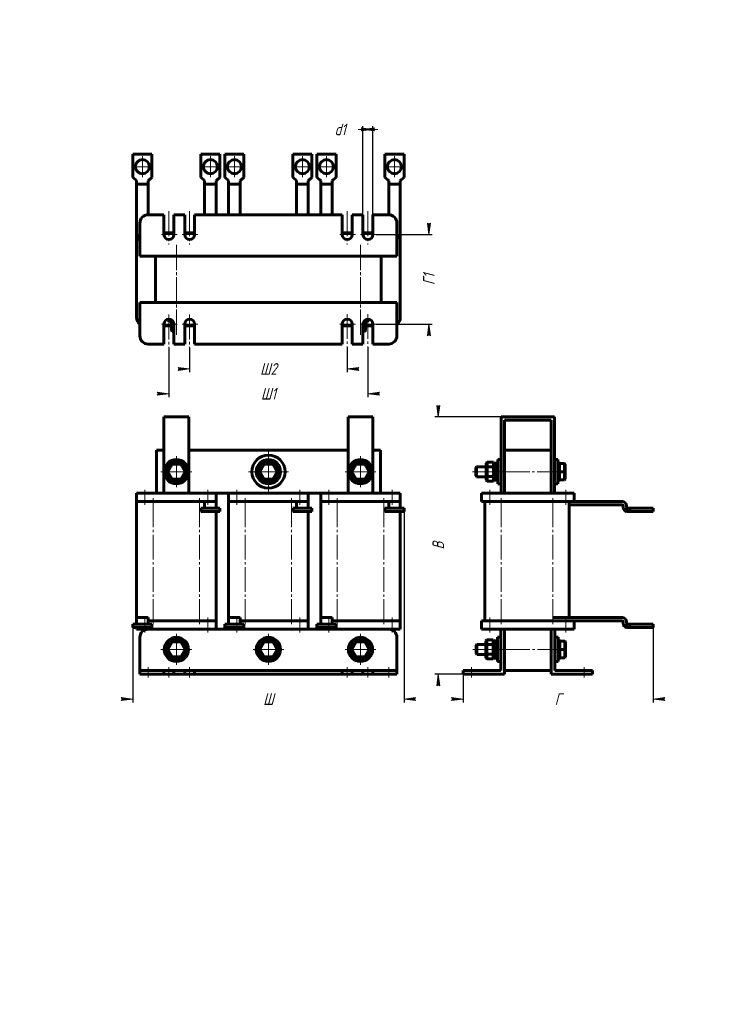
# Model space of a CAD drawing. Header units: millimetres. Extents: x 0 to 420, y 0 to 594.
import ezdxf

# ---------------------------------------------------------------- set-up
doc = ezdxf.new("R2010")
doc.units = ezdxf.units.MM
for name, pattern in [('K5LT_AXLED', [19.5, 15, -1.5, 1.5, -1.5]), ('K5LT_BASIC', [0]), ('K5LT_THIN', [0])]:
    doc.linetypes.add(name, pattern=pattern)
doc.layers.add('Системный слой', color=7, linetype='Continuous')
doc.styles.add('KDIMTEXTSTYLE', font='GOST_AU.SHX', dxfattribs={"width": 0.96, "oblique": 15, "height": 5})
doc.dimstyles.new('KDIMSTYLE (1.00)', dxfattribs={"dimtxt": 5, "dimasz": 1, "dimexe": 2, "dimexo": 0, "dimgap": 1, "dimtad": 1, "dimtxsty": 'KDIMTEXTSTYLE', "dimsah": 1, "dimcen": 0, "dimdle": 1, "dimadec": 0, "dimazin": 0, "dimtfac": 0.667, "dimtmove": 0, "dimatfit": 3, "dimfxl": 1, "dimtvp": 1, "dimtolj": 1, "dimtzin": 0, "dimarcsym": 0})

# ---------------------------------------------------------------- blocks, each defined once
blk = doc.blocks.new('U0')
at = {"layer": 'Системный слой', "color": 150, "linetype": 'K5LT_BASIC', "lineweight": 60, "true_color": 0x0080ff}
for p, q in [((118.47, 226.31), (125.97, 226.31)), ((173.97, 226.31), (181.47, 226.31))]:
    blk.add_line(p, q, dxfattribs=at)
blk = doc.blocks.new('U1')
at = {"layer": 'Системный слой', "color": 150, "linetype": 'K5LT_BASIC', "lineweight": 60, "true_color": 0x0080ff}
for p, q in [((82.47, 334.31), (86.97, 334.31)), ((101.97, 334.31), (197.97, 334.31)), ((212.97, 334.31), (217.47, 334.31))]:
    blk.add_line(p, q, dxfattribs=at)
blk = doc.blocks.new('U2')
at = {"layer": 'Системный слой', "color": 150, "linetype": 'K5LT_BASIC', "lineweight": 60, "true_color": 0x0080ff}
for p, q in [((118.47, 308.31), (125.97, 308.31)), ((173.97, 308.31), (181.47, 308.31))]:
    blk.add_line(p, q, dxfattribs=at)
blk = doc.blocks.new('U3')
at = {"layer": 'Системный слой', "color": 30, "linetype": 'K5LT_AXLED', "lineweight": 18, "true_color": 0xff8000}
for q in [(94.47, 223.41), (85.17, 214.11), (103.77, 214.11), (94.47, 204.81)]:
    blk.add_line((94.47, 214.11), q, dxfattribs=at)
blk = doc.blocks.new('U4')
at = {"layer": 'Системный слой', "color": 30, "linetype": 'K5LT_AXLED', "lineweight": 18, "true_color": 0xff8000}
for q in [(94.47, 330.61), (85.17, 321.31), (103.77, 321.31), (94.47, 312.01)]:
    blk.add_line((94.47, 321.31), q, dxfattribs=at)
blk = doc.blocks.new('U5')
at = {"layer": 'Системный слой', "color": 30, "linetype": 'K5LT_AXLED', "lineweight": 18, "true_color": 0xff8000}
for q in [(149.97, 223.41), (140.67, 214.11), (159.27, 214.11), (149.97, 204.81)]:
    blk.add_line((149.97, 214.11), q, dxfattribs=at)
blk = doc.blocks.new('U6')
at = {"layer": 'Системный слой', "color": 30, "linetype": 'K5LT_AXLED', "lineweight": 18, "true_color": 0xff8000}
for q in [(149.97, 333.31), (137.97, 321.31), (161.97, 321.31), (149.97, 309.31)]:
    blk.add_line((149.97, 321.31), q, dxfattribs=at)
blk = doc.blocks.new('U7')
at = {"layer": 'Системный слой', "color": 30, "linetype": 'K5LT_AXLED', "lineweight": 18, "true_color": 0xff8000}
for q in [(205.47, 223.41), (196.17, 214.11), (214.77, 214.11), (205.47, 204.81)]:
    blk.add_line((205.47, 214.11), q, dxfattribs=at)
blk = doc.blocks.new('U8')
at = {"layer": 'Системный слой', "color": 30, "linetype": 'K5LT_AXLED', "lineweight": 18, "true_color": 0xff8000}
for q in [(205.47, 330.61), (196.17, 321.31), (214.77, 321.31), (205.47, 312.01)]:
    blk.add_line((205.47, 321.31), q, dxfattribs=at)
blk = doc.blocks.new('KDIMARROW_01')
at = {"layer": 'Системный слой'}
blk.add_hatch(color=0, dxfattribs=at).paths.add_polyline_path([(-7, -0.92), (0, 0), (-7, 0.92), (-6.3, 0)])
at = {"layer": 'Системный слой', "color": 0, "linetype": 'K5LT_THIN', "lineweight": 18}
for p, q in [((-6.3, 0), (-7, 0.92)), ((-7, 0.92), (0, 0)), ((0, 0), (-7, -0.92)), ((-7, -0.92), (-6.3, 0)), ((0, 0), (-1, 0))]:
    blk.add_line(p, q, dxfattribs=at)
blk = doc.blocks.new('U9')
at = {"layer": 'Системный слой', "color": 150, "linetype": 'K5LT_BASIC', "lineweight": 60, "true_color": 0x0080ff}
for p, q in [((275.67, 214.11), (275.67, 217.11)), ((275.67, 211.11), (275.67, 214.11))]:
    blk.add_line(p, q, dxfattribs=at)
blk = doc.blocks.new('U10')
at = {"layer": 'Системный слой', "color": 150, "linetype": 'K5LT_BASIC', "lineweight": 60, "true_color": 0x0080ff}
for p, q in [((275.17, 214.11), (275.17, 216.61)), ((275.17, 211.61), (275.17, 214.11))]:
    blk.add_line(p, q, dxfattribs=at)
blk = doc.blocks.new('U11')
at = {"layer": 'Системный слой', "color": 150, "linetype": 'K5LT_BASIC', "lineweight": 60, "true_color": 0x0080ff}
for p, q in [((275.47, 321.31), (275.47, 324.31)), ((275.47, 318.31), (275.47, 321.31))]:
    blk.add_line(p, q, dxfattribs=at)
blk = doc.blocks.new('U12')
at = {"layer": 'Системный слой', "color": 150, "linetype": 'K5LT_BASIC', "lineweight": 60, "true_color": 0x0080ff}
for p, q in [((274.97, 321.31), (274.97, 323.81)), ((274.97, 318.81), (274.97, 321.31))]:
    blk.add_line(p, q, dxfattribs=at)
blk = doc.blocks.new('U13')
at = {"layer": 'Системный слой', "color": 150, "linetype": 'K5LT_BASIC', "lineweight": 60, "true_color": 0x0080ff}
for p, q in [((194.47, 465.33), (200.47, 465.33)), ((206.97, 465.33), (212.97, 465.33))]:
    blk.add_line(p, q, dxfattribs=at)
blk = doc.blocks.new('U14')
at = {"layer": 'Системный слой', "color": 150, "linetype": 'K5LT_BASIC', "lineweight": 60, "true_color": 0x0080ff}
for p, q in [((200.47, 409.33), (194.47, 409.33)), ((212.97, 409.33), (208.47, 409.33))]:
    blk.add_line(p, q, dxfattribs=at)
blk = doc.blocks.new('U15')
at = {"layer": 'Системный слой', "color": 150, "linetype": 'K5LT_BASIC', "lineweight": 60, "true_color": 0x0080ff}
for p, q in [((86.97, 465.33), (92.97, 465.33)), ((99.47, 465.33), (105.47, 465.33))]:
    blk.add_line(p, q, dxfattribs=at)
blk = doc.blocks.new('U16')
at = {"layer": 'Системный слой', "color": 150, "linetype": 'K5LT_BASIC', "lineweight": 60, "true_color": 0x0080ff}
for p, q in [((91.47, 409.33), (86.97, 409.33)), ((105.47, 409.33), (99.47, 409.33))]:
    blk.add_line(p, q, dxfattribs=at)
blk = doc.blocks.new('U17')
at = {"layer": 'Системный слой', "color": 30, "linetype": 'K5LT_AXLED', "lineweight": 18, "true_color": 0xff8000}
for q in [(73.97, 511.58), (67.72, 505.33), (80.22, 505.33), (73.97, 499.08)]:
    blk.add_line((73.97, 505.33), q, dxfattribs=at)
blk = doc.blocks.new('U18')
at = {"layer": 'Системный слой', "color": 30, "linetype": 'K5LT_AXLED', "lineweight": 18, "true_color": 0xff8000}
for q in [(114.97, 511.58), (108.72, 505.33), (121.22, 505.33), (114.97, 499.08)]:
    blk.add_line((114.97, 505.33), q, dxfattribs=at)
blk = doc.blocks.new('U19')
at = {"layer": 'Системный слой', "color": 30, "linetype": 'K5LT_AXLED', "lineweight": 18, "true_color": 0xff8000}
for q in [(129.47, 511.58), (123.22, 505.33), (135.72, 505.33), (129.47, 499.08)]:
    blk.add_line((129.47, 505.33), q, dxfattribs=at)
blk = doc.blocks.new('U20')
at = {"layer": 'Системный слой', "color": 30, "linetype": 'K5LT_AXLED', "lineweight": 18, "true_color": 0xff8000}
for q in [(170.47, 511.58), (164.22, 505.33), (176.72, 505.33), (170.47, 499.08)]:
    blk.add_line((170.47, 505.33), q, dxfattribs=at)
blk = doc.blocks.new('U21')
at = {"layer": 'Системный слой', "color": 30, "linetype": 'K5LT_AXLED', "lineweight": 18, "true_color": 0xff8000}
for q in [(184.97, 511.58), (178.72, 505.33), (191.22, 505.33), (184.97, 499.08)]:
    blk.add_line((184.97, 505.33), q, dxfattribs=at)
blk = doc.blocks.new('U22')
at = {"layer": 'Системный слой', "color": 30, "linetype": 'K5LT_AXLED', "lineweight": 18, "true_color": 0xff8000}
for q in [(225.97, 511.58), (219.72, 505.33), (232.22, 505.33), (225.97, 499.08)]:
    blk.add_line((225.97, 505.33), q, dxfattribs=at)
blk = doc.blocks.new('KDIMARROW_02')
at = {"layer": 'Системный слой'}
blk.add_hatch(color=0, dxfattribs=at).paths.add_polyline_path([(6.3, 0), (7, 0.92), (0, 0), (7, -0.92)])
at = {"layer": 'Системный слой', "color": 0, "linetype": 'K5LT_THIN', "lineweight": 18}
for p, q in [((0, 0), (-1, 0)), ((7, 0.92), (0, 0)), ((0, 0), (7, -0.92)), ((0, 0), (9, 0)), ((6.3, 0), (7, 0.92)), ((7, -0.92), (6.3, 0))]:
    blk.add_line(p, q, dxfattribs=at)

msp = doc.modelspace()

# ---------------------------------------------------------------- linework, layer by layer
at = {"layer": 'Системный слой', "color": 150, "linetype": 'K5LT_BASIC', "lineweight": 60, "true_color": 0x0080ff}
for p, q in [((68.222, 498.878), (68.222, 512.827)), ((68.222, 512.827), (79.722, 512.827)), ((79.722, 498.878), (79.722, 512.827)), ((109.222, 498.878), (109.222, 512.827)), ((109.222, 512.827), (120.722, 512.827)), ((120.722, 498.878), (120.722, 512.827)), ((123.722, 498.878), (123.722, 512.827)), ((123.722, 512.827), (135.222, 512.827)), ((135.222, 498.878), (135.222, 512.827)), ((164.722, 498.878), (164.722, 512.827)), ((164.722, 512.827), (176.222, 512.827)), ((176.222, 498.878), (176.222, 512.827)), ((179.222, 498.878), (179.222, 512.827)), ((179.222, 512.827), (190.722, 512.827)), ((190.722, 498.878), (190.722, 512.827)), ((220.222, 498.878), (220.222, 512.827)), ((220.222, 512.827), (231.722, 512.827)), ((231.722, 498.878), (231.722, 512.827)), ((69.967, 497.327), (68.222, 498.878)), ((70.472, 496.878), (69.967, 497.327)), ((70.472, 494.827), (70.472, 496.878)), ((70.472, 494.327), (70.472, 494.827)), ((70.472, 494.827), (77.472, 494.827)), ((70.472, 460.327), (70.472, 494.327)), ((77.472, 496.878), (77.978, 497.327)), ((77.472, 494.827), (77.472, 496.878)), ((77.472, 494.827), (77.472, 494.327)), ((77.472, 476.327), (77.472, 494.327)), ((79.722, 498.878), (77.978, 497.327)), ((110.967, 497.327), (109.222, 498.878)), ((111.472, 496.878), (110.967, 497.327)), ((111.472, 494.827), (111.472, 496.878)), ((111.472, 494.327), (111.472, 494.827)), ((111.472, 494.827), (118.472, 494.827)), ((111.472, 476.327), (111.472, 494.327)), ((118.472, 496.878), (118.978, 497.327)), ((118.472, 494.827), (118.472, 496.878)), ((118.472, 494.827), (118.472, 494.327)), ((118.472, 476.327), (118.472, 494.327)), ((120.722, 498.878), (118.978, 497.327)), ((125.467, 497.327), (123.722, 498.878)), ((125.972, 496.878), (125.467, 497.327)), ((125.972, 494.827), (125.972, 496.878)), ((125.972, 494.327), (125.972, 494.827)), ((125.972, 494.827), (132.972, 494.827)), ((125.972, 476.327), (125.972, 494.327)), ((132.972, 496.878), (133.478, 497.327)), ((132.972, 494.827), (132.972, 496.878)), ((132.972, 494.827), (132.972, 494.327)), ((132.972, 476.327), (132.972, 494.327)), ((135.222, 498.878), (133.478, 497.327)), ((166.467, 497.327), (164.722, 498.878)), ((166.972, 496.878), (166.467, 497.327)), ((166.972, 494.827), (166.972, 496.878)), ((166.972, 494.327), (166.972, 494.827)), ((166.972, 494.827), (173.972, 494.827)), ((166.972, 476.327), (166.972, 494.327)), ((173.972, 496.878), (174.478, 497.327)), ((173.972, 494.827), (173.972, 496.878)), ((173.972, 494.827), (173.972, 494.327)), ((173.972, 476.327), (173.972, 494.327)), ((176.222, 498.878), (174.478, 497.327)), ((180.967, 497.327), (179.222, 498.878)), ((181.472, 496.878), (180.967, 497.327)), ((181.472, 494.827), (181.472, 496.878)), ((181.472, 494.327), (181.472, 494.827)), ((181.472, 494.827), (188.472, 494.827)), ((181.472, 476.327), (181.472, 494.327)), ((188.472, 496.878), (188.978, 497.327)), ((188.472, 494.827), (188.472, 496.878)), ((188.472, 494.827), (188.472, 494.327)), ((188.472, 476.327), (188.472, 494.327)), ((190.722, 498.878), (188.978, 497.327)), ((221.967, 497.327), (220.222, 498.878)), ((222.472, 496.878), (221.967, 497.327)), ((222.472, 494.827), (222.472, 496.878)), ((222.472, 494.327), (222.472, 494.827)), ((222.472, 494.827), (229.472, 494.827)), ((222.472, 476.327), (222.472, 494.327)), ((229.472, 496.878), (229.978, 497.327)), ((229.472, 494.827), (229.472, 496.878)), ((229.472, 494.827), (229.472, 494.327)), ((229.472, 460.327), (229.472, 494.327)), ((231.722, 498.878), (229.978, 497.327)), ((77.472, 476.327), (86.972, 476.327)), ((86.972, 476.327), (86.972, 464.327)), ((92.972, 464.327), (92.972, 476.327)), ((92.972, 476.327), (99.472, 476.327)), ((99.472, 476.327), (99.472, 464.327)), ((105.472, 476.327), (194.472, 476.327)), ((105.472, 464.327), (105.472, 476.327)), ((194.472, 476.327), (194.472, 464.327)), ((200.472, 476.327), (206.972, 476.327)), ((200.472, 464.327), (200.472, 476.327)), ((206.972, 476.327), (206.972, 464.327)), ((212.972, 464.327), (212.972, 476.327)), ((212.972, 476.327), (222.472, 476.327)), ((72.472, 451.327), (72.472, 471.327)), ((227.472, 471.327), (227.472, 451.327)), ((70.472, 414.327), (70.472, 460.327)), ((229.472, 460.327), (229.472, 414.327)), ((227.472, 451.327), (72.472, 451.327)), ((81.972, 423.327), (81.972, 451.327)), ((217.972, 451.327), (217.972, 423.327)), ((72.472, 423.327), (227.472, 423.327)), ((72.472, 403.327), (72.472, 423.327)), ((227.472, 423.327), (227.472, 403.327)), ((86.972, 410.327), (86.972, 398.327)), ((89.472, 412.527), (89.472, 413.285)), ((89.472, 412.527), (92.012, 412.527)), ((89.472, 412.527), (89.972, 412.027)), ((89.972, 412.027), (92.444, 412.027)), ((91.472, 412.027), (91.472, 406.627)), ((92.972, 398.327), (92.972, 410.327)), ((99.472, 410.327), (99.472, 398.327)), ((105.472, 398.327), (105.472, 410.327)), ((194.472, 410.327), (194.472, 398.327)), ((200.472, 398.327), (200.472, 410.327)), ((206.972, 410.327), (206.972, 398.327)), ((207.501, 412.027), (209.972, 412.027)), ((207.933, 412.527), (210.472, 412.527)), ((208.472, 412.027), (208.472, 406.627)), ((210.472, 412.527), (209.972, 412.027)), ((210.472, 412.527), (210.472, 413.285)), ((212.972, 398.327), (212.972, 410.327)), ((92.972, 406.627), (91.472, 406.627)), ((91.472, 406.627), (91.972, 406.127)), ((91.472, 406.627), (91.472, 406.427)), ((91.672, 406.427), (91.472, 406.427)), ((91.472, 406.427), (91.972, 405.927)), ((92.972, 406.127), (91.972, 406.127)), ((92.972, 405.927), (91.972, 405.927)), ((208.472, 406.627), (206.972, 406.627)), ((207.972, 406.127), (206.972, 406.127)), ((207.972, 405.927), (206.972, 405.927)), ((208.472, 406.627), (207.972, 406.127)), ((208.472, 406.427), (207.972, 405.927)), ((208.472, 406.427), (208.272, 406.427)), ((208.472, 406.627), (208.472, 406.427)), ((86.972, 398.327), (77.472, 398.327)), ((99.472, 398.327), (92.972, 398.327)), ((194.472, 398.327), (105.472, 398.327)), ((206.972, 398.327), (200.472, 398.327)), ((222.472, 398.327), (212.972, 398.327)), ((86.972, 308.314), (86.972, 354.314)), ((101.972, 354.314), (86.972, 354.314)), ((101.972, 308.314), (101.972, 354.314)), ((197.972, 308.314), (197.972, 354.314)), ((212.972, 354.314), (197.972, 354.314)), ((212.972, 308.314), (212.972, 354.314)), ((290.375, 354.314), (290.375, 308.314)), ((322.375, 354.314), (290.375, 354.314)), ((292.375, 352.314), (320.375, 352.314)), ((292.375, 334.314), (292.375, 352.314)), ((320.375, 352.314), (320.375, 334.314)), ((322.375, 308.314), (322.375, 354.314)), ((82.472, 308.314), (82.472, 334.314)), ((217.472, 308.314), (217.472, 334.314)), ((292.375, 308.314), (292.375, 334.314)), ((292.375, 334.314), (320.375, 334.314)), ((320.375, 308.314), (320.375, 334.314)), ((281.775, 327.087), (281.275, 326.51)), ((281.775, 327.087), (285.575, 327.087)), ((281.775, 327.087), (281.775, 324.2)), ((285.575, 327.087), (286.075, 326.51)), ((285.575, 327.087), (285.575, 324.2)), ((287.775, 327.314), (288.375, 327.314)), ((287.775, 327.314), (287.775, 315.314)), ((288.375, 328.614), (288.375, 314.014)), ((288.375, 328.614), (290.375, 328.614)), ((322.375, 328.614), (324.375, 328.614)), ((324.375, 328.614), (324.375, 314.014)), ((324.375, 327.314), (324.975, 327.314)), ((324.975, 327.314), (324.975, 315.314)), ((91.586, 326.314), (88.699, 321.314)), ((88.699, 321.314), (91.586, 316.314)), ((88.699, 321.314), (89.276, 321.314)), ((91.874, 325.814), (89.276, 321.314)), ((89.276, 321.314), (91.874, 316.814)), ((91.586, 326.314), (91.874, 325.814)), ((97.359, 326.314), (91.586, 326.314)), ((97.071, 325.814), (91.874, 325.814)), ((97.359, 326.314), (97.071, 325.814)), ((99.669, 321.314), (97.071, 325.814)), ((97.071, 316.814), (99.669, 321.314)), ((100.246, 321.314), (97.359, 326.314)), ((97.359, 316.314), (100.246, 321.314)), ((100.246, 321.314), (99.669, 321.314)), ((147.086, 326.314), (144.199, 321.314)), ((144.199, 321.314), (147.086, 316.314)), ((144.199, 321.314), (144.776, 321.314)), ((147.374, 325.814), (144.776, 321.314)), ((144.776, 321.314), (147.374, 316.814)), ((147.086, 326.314), (147.374, 325.814)), ((152.859, 326.314), (147.086, 326.314)), ((152.571, 325.814), (147.374, 325.814)), ((152.859, 326.314), (152.571, 325.814)), ((155.169, 321.314), (152.571, 325.814)), ((152.571, 316.814), (155.169, 321.314)), ((155.746, 321.314), (152.859, 326.314)), ((152.859, 316.314), (155.746, 321.314)), ((155.746, 321.314), (155.169, 321.314)), ((202.586, 326.314), (199.699, 321.314)), ((199.699, 321.314), (202.586, 316.314)), ((199.699, 321.314), (200.276, 321.314)), ((202.874, 325.814), (200.276, 321.314)), ((200.276, 321.314), (202.874, 316.814)), ((202.586, 326.314), (202.874, 325.814)), ((208.359, 326.314), (202.586, 326.314)), ((208.071, 325.814), (202.874, 325.814)), ((208.359, 326.314), (208.071, 325.814)), ((210.669, 321.314), (208.071, 325.814)), ((208.071, 316.814), (210.669, 321.314)), ((211.246, 321.314), (208.359, 326.314)), ((208.359, 316.314), (211.246, 321.314)), ((211.246, 321.314), (210.669, 321.314)), ((275.475, 324.314), (274.975, 323.814)), ((281.275, 324.314), (275.475, 324.314)), ((281.275, 326.51), (281.275, 323.912)), ((281.775, 324.2), (281.275, 323.912)), ((281.275, 323.912), (281.275, 318.716)), ((281.775, 324.2), (285.575, 324.2)), ((281.775, 324.2), (281.775, 318.427)), ((285.575, 324.2), (286.075, 323.912)), ((285.575, 324.2), (285.575, 318.427)), ((286.075, 326.51), (286.075, 323.912)), ((286.075, 323.912), (286.075, 318.716)), ((325.475, 326.314), (324.975, 325.814)), ((325.475, 321.314), (324.975, 321.314)), ((325.475, 326.314), (328.475, 326.314)), ((325.475, 326.314), (325.475, 321.314)), ((325.475, 321.314), (328.475, 321.314)), ((325.475, 321.314), (325.475, 316.314)), ((328.475, 326.314), (328.975, 325.814)), ((328.475, 326.314), (328.475, 321.314)), ((328.475, 321.314), (328.475, 316.314)), ((328.475, 321.314), (328.975, 321.314)), ((328.975, 325.814), (328.975, 321.314)), ((328.975, 321.314), (328.975, 316.814)), ((91.586, 316.314), (91.874, 316.814)), ((91.586, 316.314), (97.359, 316.314)), ((91.874, 316.814), (97.071, 316.814)), ((97.359, 316.314), (97.071, 316.814)), ((147.086, 316.314), (147.374, 316.814)), ((147.086, 316.314), (152.859, 316.314)), ((147.374, 316.814), (152.571, 316.814)), ((152.859, 316.314), (152.571, 316.814)), ((202.586, 316.314), (202.874, 316.814)), ((202.586, 316.314), (208.359, 316.314)), ((202.874, 316.814), (208.071, 316.814)), ((208.359, 316.314), (208.071, 316.814)), ((275.475, 318.314), (274.975, 318.814)), ((281.275, 318.314), (275.475, 318.314)), ((281.775, 318.427), (281.275, 318.716)), ((281.275, 318.716), (281.275, 316.118)), ((281.775, 315.54), (281.275, 316.118)), ((281.775, 318.427), (285.575, 318.427)), ((281.775, 318.427), (281.775, 315.54)), ((281.775, 315.54), (285.575, 315.54)), ((285.575, 318.427), (286.075, 318.716)), ((285.575, 318.427), (285.575, 315.54)), ((285.575, 315.54), (286.075, 316.118)), ((286.075, 318.716), (286.075, 316.118)), ((287.775, 315.314), (288.375, 315.314)), ((324.375, 315.314), (324.975, 315.314)), ((325.475, 316.314), (324.975, 316.814)), ((325.475, 316.314), (328.475, 316.314)), ((328.475, 316.314), (328.975, 316.814)), ((288.375, 314.014), (290.375, 314.014)), ((322.375, 314.014), (324.375, 314.014)), ((70.472, 303.314), (70.472, 308.314)), ((70.472, 308.314), (75.472, 308.314)), ((70.472, 233.314), (70.472, 303.314)), ((70.472, 303.314), (75.472, 303.314)), ((75.472, 308.314), (113.472, 308.314)), ((75.472, 303.314), (111.472, 303.314)), ((118.472, 303.314), (111.472, 303.314)), ((111.472, 300.814), (111.472, 303.314)), ((113.472, 308.314), (118.472, 308.314)), ((118.472, 303.314), (118.472, 308.314)), ((118.472, 303.314), (118.472, 300.814)), ((125.972, 303.314), (125.972, 308.314)), ((125.972, 308.314), (130.972, 308.314)), ((125.972, 233.314), (125.972, 303.314)), ((125.972, 303.314), (130.972, 303.314)), ((130.972, 308.314), (168.972, 308.314)), ((130.972, 303.314), (166.972, 303.314)), ((173.972, 303.314), (166.972, 303.314)), ((166.972, 300.814), (166.972, 303.314)), ((168.972, 308.314), (173.972, 308.314)), ((173.972, 303.314), (173.972, 308.314)), ((173.972, 303.314), (173.972, 300.814)), ((181.472, 303.314), (181.472, 308.314)), ((181.472, 308.314), (186.472, 308.314)), ((181.472, 233.314), (181.472, 303.314)), ((181.472, 303.314), (186.472, 303.314)), ((186.472, 308.314), (224.472, 308.314)), ((186.472, 303.314), (222.472, 303.314)), ((229.472, 303.314), (222.472, 303.314)), ((222.472, 300.814), (222.472, 303.314)), ((224.472, 308.314), (229.472, 308.314)), ((229.472, 303.314), (229.472, 308.314)), ((229.472, 303.314), (229.472, 300.814)), ((278.375, 303.314), (278.375, 308.314)), ((278.375, 308.314), (283.375, 308.314)), ((278.375, 303.314), (283.375, 303.314)), ((280.375, 231.314), (280.375, 303.314)), ((283.375, 308.314), (329.375, 308.314)), ((283.375, 303.314), (329.375, 303.314)), ((290.375, 303.314), (321.375, 303.314)), ((329.375, 308.314), (334.375, 308.314)), ((329.375, 303.314), (334.375, 303.314)), ((331.375, 233.314), (331.375, 303.314)), ((334.375, 303.314), (334.375, 308.314)), ((334.375, 303.314), (363.375, 303.314)), ((109.222, 299.314), (109.222, 297.314)), ((120.722, 299.314), (109.222, 299.314)), ((109.222, 297.314), (120.722, 297.314)), ((111.472, 300.814), (111.472, 299.814)), ((111.472, 299.314), (111.472, 299.814)), ((118.472, 299.814), (118.472, 300.814)), ((118.472, 299.814), (118.472, 299.314)), ((118.472, 231.314), (118.472, 297.314)), ((120.722, 297.314), (120.722, 299.314)), ((164.722, 299.314), (164.722, 297.314)), ((176.222, 299.314), (164.722, 299.314)), ((164.722, 297.314), (176.222, 297.314)), ((166.972, 300.814), (166.972, 299.814)), ((166.972, 299.314), (166.972, 299.814)), ((173.972, 299.814), (173.972, 300.814)), ((173.972, 299.814), (173.972, 299.314)), ((173.972, 231.314), (173.972, 297.314)), ((176.222, 297.314), (176.222, 299.314)), ((220.222, 299.314), (220.222, 297.314)), ((231.722, 299.314), (220.222, 299.314)), ((220.222, 297.314), (231.722, 297.314)), ((222.472, 300.814), (222.472, 299.814)), ((222.472, 299.314), (222.472, 299.814)), ((229.472, 299.814), (229.472, 300.814)), ((229.472, 299.814), (229.472, 299.314)), ((229.472, 231.314), (229.472, 297.314)), ((231.722, 297.314), (231.722, 299.314)), ((331.375, 301.314), (363.375, 301.314)), ((363.875, 300.814), (363.875, 299.814)), ((365.875, 300.814), (365.875, 299.814)), ((365.925, 297.354), (365.925, 299.314)), ((367.925, 299.314), (365.925, 299.314)), ((366.375, 297.314), (367.925, 297.314)), ((367.925, 299.314), (381.875, 299.314)), ((367.925, 297.314), (367.925, 299.314)), ((367.925, 297.314), (381.875, 297.314)), ((381.875, 299.314), (381.875, 297.314)), ((77.472, 233.314), (70.472, 233.314)), ((70.472, 230.814), (70.472, 233.314)), ((77.472, 233.314), (77.472, 230.814)), ((132.972, 233.314), (125.972, 233.314)), ((125.972, 230.814), (125.972, 233.314)), ((132.972, 233.314), (132.972, 230.814)), ((188.472, 233.314), (181.472, 233.314)), ((181.472, 230.814), (181.472, 233.314)), ((188.472, 233.314), (188.472, 230.814)), ((321.375, 233.314), (363.375, 233.314)), ((79.722, 229.314), (68.222, 229.314)), ((68.222, 229.314), (68.222, 227.314)), ((68.222, 227.314), (79.722, 227.314)), ((70.472, 230.814), (70.472, 229.814)), ((70.472, 229.314), (70.472, 229.814)), ((70.472, 226.314), (70.472, 227.314)), ((70.472, 226.314), (75.472, 226.314)), ((75.472, 226.314), (113.472, 226.314)), ((77.472, 231.314), (113.472, 231.314)), ((77.472, 229.814), (77.472, 230.814)), ((77.472, 229.814), (77.472, 229.314)), ((79.722, 227.314), (79.722, 229.314)), ((113.472, 231.314), (118.472, 231.314)), ((113.472, 226.314), (118.472, 226.314)), ((118.472, 226.314), (118.472, 231.314)), ((135.222, 229.314), (123.722, 229.314)), ((123.722, 229.314), (123.722, 227.314)), ((123.722, 227.314), (135.222, 227.314)), ((125.972, 230.814), (125.972, 229.814)), ((125.972, 229.314), (125.972, 229.814)), ((125.972, 226.314), (125.972, 227.314)), ((125.972, 226.314), (130.972, 226.314)), ((130.972, 226.314), (168.972, 226.314)), ((132.972, 231.314), (168.972, 231.314)), ((132.972, 229.814), (132.972, 230.814)), ((132.972, 229.814), (132.972, 229.314)), ((135.222, 227.314), (135.222, 229.314)), ((168.972, 231.314), (173.972, 231.314)), ((168.972, 226.314), (173.972, 226.314)), ((173.972, 226.314), (173.972, 231.314)), ((190.722, 229.314), (179.222, 229.314)), ((179.222, 229.314), (179.222, 227.314)), ((179.222, 227.314), (190.722, 227.314)), ((181.472, 230.814), (181.472, 229.814)), ((181.472, 229.314), (181.472, 229.814)), ((181.472, 226.314), (181.472, 227.314)), ((181.472, 226.314), (186.472, 226.314)), ((186.472, 226.314), (224.472, 226.314)), ((188.472, 231.314), (224.472, 231.314)), ((188.472, 229.814), (188.472, 230.814)), ((188.472, 229.814), (188.472, 229.314)), ((190.722, 227.314), (190.722, 229.314)), ((224.472, 231.314), (229.472, 231.314)), ((224.472, 226.314), (229.472, 226.314)), ((229.472, 226.314), (229.472, 231.314)), ((278.375, 226.314), (278.375, 231.314)), ((278.375, 231.314), (283.375, 231.314)), ((278.375, 226.314), (283.375, 226.314)), ((283.375, 231.314), (329.375, 231.314)), ((283.375, 226.314), (329.375, 226.314)), ((290.175, 221.314), (290.175, 226.314)), ((290.375, 231.314), (363.375, 231.314)), ((292.375, 226.314), (292.375, 221.314)), ((320.375, 221.314), (320.375, 226.314)), ((322.575, 226.314), (322.575, 221.314)), ((329.375, 226.314), (334.375, 226.314)), ((334.375, 226.314), (334.375, 231.314)), ((363.875, 230.814), (363.875, 229.814)), ((365.875, 230.814), (365.875, 229.814)), ((367.925, 229.314), (365.925, 229.314)), ((365.925, 227.354), (365.925, 229.314)), ((366.375, 227.314), (367.925, 227.314)), ((367.925, 229.314), (381.875, 229.314)), ((367.925, 227.314), (367.925, 229.314)), ((367.925, 227.314), (381.875, 227.314)), ((381.875, 229.314), (381.875, 227.314)), ((72.472, 201.314), (72.472, 221.314)), ((227.472, 201.314), (227.472, 221.314)), ((281.575, 219.887), (281.075, 219.31)), ((281.575, 219.887), (285.375, 219.887)), ((281.575, 219.887), (281.575, 217)), ((285.375, 219.887), (285.875, 219.31)), ((285.375, 219.887), (285.375, 217)), ((287.575, 220.114), (288.175, 220.114)), ((287.575, 220.114), (287.575, 208.114)), ((288.175, 221.414), (288.175, 206.814)), ((288.175, 221.414), (290.175, 221.414)), ((290.175, 201.314), (290.175, 221.314)), ((292.375, 199.114), (292.375, 221.314)), ((320.375, 199.114), (320.375, 221.314)), ((322.575, 221.414), (324.575, 221.414)), ((322.575, 201.314), (322.575, 221.314)), ((324.575, 221.414), (324.575, 206.814)), ((324.575, 220.114), (325.175, 220.114)), ((325.175, 220.114), (325.175, 208.114)), ((91.586, 219.114), (88.699, 214.114)), ((88.699, 214.114), (91.586, 209.114)), ((88.699, 214.114), (89.276, 214.114)), ((91.874, 218.614), (89.276, 214.114)), ((89.276, 214.114), (91.874, 209.614)), ((91.586, 219.114), (91.874, 218.614)), ((97.359, 219.114), (91.586, 219.114)), ((97.071, 218.614), (91.874, 218.614)), ((97.359, 219.114), (97.071, 218.614)), ((99.669, 214.114), (97.071, 218.614)), ((97.071, 209.614), (99.669, 214.114)), ((100.246, 214.114), (97.359, 219.114)), ((97.359, 209.114), (100.246, 214.114)), ((100.246, 214.114), (99.669, 214.114)), ((147.086, 219.114), (144.199, 214.114)), ((144.199, 214.114), (147.086, 209.114)), ((144.199, 214.114), (144.776, 214.114)), ((147.374, 218.614), (144.776, 214.114)), ((144.776, 214.114), (147.374, 209.614)), ((147.086, 219.114), (147.374, 218.614)), ((152.859, 219.114), (147.086, 219.114)), ((152.571, 218.614), (147.374, 218.614)), ((152.859, 219.114), (152.571, 218.614)), ((155.169, 214.114), (152.571, 218.614)), ((152.571, 209.614), (155.169, 214.114)), ((155.746, 214.114), (152.859, 219.114)), ((152.859, 209.114), (155.746, 214.114)), ((155.746, 214.114), (155.169, 214.114)), ((202.586, 219.114), (199.699, 214.114)), ((199.699, 214.114), (202.586, 209.114)), ((199.699, 214.114), (200.276, 214.114)), ((202.874, 218.614), (200.276, 214.114)), ((200.276, 214.114), (202.874, 209.614)), ((202.586, 219.114), (202.874, 218.614)), ((208.359, 219.114), (202.586, 219.114)), ((208.071, 218.614), (202.874, 218.614)), ((208.359, 219.114), (208.071, 218.614)), ((210.669, 214.114), (208.071, 218.614)), ((208.071, 209.614), (210.669, 214.114)), ((211.246, 214.114), (208.359, 219.114)), ((208.359, 209.114), (211.246, 214.114)), ((211.246, 214.114), (210.669, 214.114)), ((275.675, 217.114), (275.175, 216.614)), ((281.075, 217.114), (275.675, 217.114)), ((281.075, 219.31), (281.075, 216.712)), ((281.575, 217), (281.075, 216.712)), ((281.075, 216.712), (281.075, 211.516)), ((281.575, 217), (285.375, 217)), ((281.575, 217), (281.575, 211.227)), ((285.375, 217), (285.875, 216.712)), ((285.375, 217), (285.375, 211.227)), ((285.875, 219.31), (285.875, 216.712)), ((285.875, 216.712), (285.875, 211.516)), ((325.675, 219.114), (325.175, 218.614)), ((325.675, 214.114), (325.175, 214.114)), ((325.675, 219.114), (328.675, 219.114)), ((325.675, 219.114), (325.675, 214.114)), ((325.675, 214.114), (328.675, 214.114)), ((325.675, 214.114), (325.675, 209.114)), ((328.675, 219.114), (329.175, 218.614)), ((328.675, 219.114), (328.675, 214.114)), ((328.675, 214.114), (328.675, 209.114)), ((328.675, 214.114), (329.175, 214.114)), ((329.175, 218.614), (329.175, 214.114)), ((329.175, 214.114), (329.175, 209.614)), ((91.586, 209.114), (91.874, 209.614)), ((91.586, 209.114), (97.359, 209.114)), ((91.874, 209.614), (97.071, 209.614)), ((97.359, 209.114), (97.071, 209.614)), ((147.086, 209.114), (147.374, 209.614)), ((147.086, 209.114), (152.859, 209.114)), ((147.374, 209.614), (152.571, 209.614)), ((152.859, 209.114), (152.571, 209.614)), ((202.586, 209.114), (202.874, 209.614)), ((202.586, 209.114), (208.359, 209.114)), ((202.874, 209.614), (208.071, 209.614)), ((208.359, 209.114), (208.071, 209.614)), ((275.675, 211.114), (275.175, 211.614)), ((281.075, 211.114), (275.675, 211.114)), ((281.575, 211.227), (281.075, 211.516)), ((281.075, 211.516), (281.075, 208.918)), ((281.575, 208.34), (281.075, 208.918)), ((281.575, 211.227), (285.375, 211.227)), ((281.575, 211.227), (281.575, 208.34)), ((281.575, 208.34), (285.375, 208.34)), ((285.375, 211.227), (285.875, 211.516)), ((285.375, 211.227), (285.375, 208.34)), ((285.375, 208.34), (285.875, 208.918)), ((285.875, 211.516), (285.875, 208.918)), ((287.575, 208.114), (288.175, 208.114)), ((324.575, 208.114), (325.175, 208.114)), ((325.675, 209.114), (325.175, 209.614)), ((325.675, 209.114), (328.675, 209.114)), ((328.675, 209.114), (329.175, 209.614)), ((288.175, 206.814), (290.175, 206.814)), ((322.575, 206.814), (324.575, 206.814)), ((72.472, 201.314), (77.472, 201.314)), ((72.472, 199.114), (72.472, 201.314)), ((72.472, 199.114), (77.472, 199.114)), ((77.472, 201.314), (86.972, 201.314)), ((77.472, 199.114), (86.972, 199.114)), ((86.972, 201.314), (92.972, 201.314)), ((86.972, 199.114), (86.972, 201.314)), ((86.972, 199.114), (92.972, 199.114)), ((92.972, 199.114), (92.972, 201.314)), ((92.972, 201.314), (99.472, 201.314)), ((92.972, 199.114), (99.472, 199.114)), ((99.472, 199.114), (99.472, 201.314)), ((99.472, 201.314), (105.472, 201.314)), ((99.472, 199.114), (105.472, 199.114)), ((105.472, 201.314), (194.472, 201.314)), ((105.472, 199.114), (105.472, 201.314)), ((105.472, 199.114), (194.472, 199.114)), ((194.472, 201.314), (200.472, 201.314)), ((194.472, 199.114), (194.472, 201.314)), ((194.472, 199.114), (200.472, 199.114)), ((200.472, 201.314), (206.972, 201.314)), ((200.472, 199.114), (200.472, 201.314)), ((200.472, 199.114), (206.972, 199.114)), ((206.972, 199.114), (206.972, 201.314)), ((206.972, 201.314), (212.972, 201.314)), ((206.972, 199.114), (212.972, 199.114)), ((212.972, 199.114), (212.972, 201.314)), ((212.972, 201.314), (222.472, 201.314)), ((212.972, 199.114), (222.472, 199.114)), ((222.472, 201.314), (227.472, 201.314)), ((222.472, 199.114), (227.472, 199.114)), ((227.472, 199.114), (227.472, 201.314)), ((267.375, 201.314), (272.375, 201.314)), ((267.375, 199.114), (267.375, 201.314)), ((267.375, 199.114), (272.375, 199.114)), ((272.375, 201.314), (290.175, 201.314)), ((272.375, 199.114), (292.375, 199.114)), ((292.375, 201.314), (320.375, 201.314)), ((320.375, 199.114), (340.375, 199.114)), ((322.575, 201.314), (340.375, 201.314)), ((340.375, 201.314), (345.375, 201.314)), ((340.375, 199.114), (345.375, 199.114)), ((345.375, 199.114), (345.375, 201.314))]:
    msp.add_line(p, q, dxfattribs=at)
at = {"layer": 'Системный слой', "color": 30, "linetype": 'K5LT_AXLED', "lineweight": 18, "true_color": 0xff8000}
for p, q in [((89.972, 478.456), (89.972, 458.456)), ((102.472, 478.456), (102.472, 458.456)), ((197.472, 478.456), (197.472, 458.456)), ((209.972, 478.456), (209.972, 458.456)), ((85.441, 464.327), (94.892, 464.327)), ((97.941, 464.327), (107.392, 464.327)), ((192.941, 464.327), (202.392, 464.327)), ((205.441, 464.327), (214.892, 464.327)), ((94.472, 458.127), (94.472, 404.127)), ((94.472, 457.927), (94.472, 403.927)), ((205.472, 458.127), (205.472, 404.127)), ((205.472, 457.927), (205.472, 403.927)), ((89.972, 416.127), (89.972, 396.127)), ((102.472, 416.127), (102.472, 396.127)), ((197.472, 416.427), (197.472, 396.427)), ((209.972, 416.427), (209.972, 396.427)), ((85.441, 410.327), (94.892, 410.327)), ((97.941, 410.327), (107.392, 410.327)), ((192.941, 410.327), (202.392, 410.327)), ((205.441, 410.327), (214.892, 410.327)), ((326.975, 321.314), (272.975, 321.314)), ((285.775, 321.314), (288.375, 321.314)), ((288.375, 321.314), (292.375, 321.314)), ((320.375, 321.314), (324.375, 321.314)), ((324.375, 321.314), (326.975, 321.314)), ((75.472, 301.314), (75.472, 310.314)), ((113.472, 301.314), (113.472, 310.314)), ((130.972, 301.314), (130.972, 310.314)), ((168.972, 301.314), (168.972, 310.314)), ((186.472, 301.314), (186.472, 310.314)), ((224.472, 301.314), (224.472, 310.314)), ((283.375, 301.314), (283.375, 310.314)), ((329.375, 301.314), (329.375, 310.314)), ((80.472, 229.314), (80.472, 305.314)), ((108.472, 229.314), (108.472, 305.314)), ((135.972, 229.314), (135.972, 305.314)), ((163.972, 229.314), (163.972, 305.314)), ((191.472, 229.314), (191.472, 305.314)), ((219.472, 229.314), (219.472, 305.314)), ((290.375, 229.314), (290.375, 305.314)), ((321.375, 229.314), (321.375, 305.314)), ((75.472, 224.314), (75.472, 233.314)), ((113.472, 224.314), (113.472, 233.314)), ((130.972, 224.314), (130.972, 233.314)), ((168.972, 224.314), (168.972, 233.314)), ((186.472, 224.314), (186.472, 233.314)), ((224.472, 224.314), (224.472, 233.314)), ((283.375, 224.314), (283.375, 233.314)), ((329.375, 224.314), (329.375, 233.314)), ((327.175, 214.114), (273.175, 214.114)), ((285.575, 214.114), (288.175, 214.114)), ((288.175, 214.114), (292.175, 214.114)), ((320.575, 214.114), (324.575, 214.114)), ((324.575, 214.114), (327.175, 214.114)), ((77.472, 197.114), (77.472, 203.314)), ((89.972, 197.114), (89.972, 203.314)), ((102.472, 197.114), (102.472, 203.314)), ((197.472, 197.114), (197.472, 203.314)), ((209.972, 197.114), (209.972, 203.314)), ((222.472, 197.114), (222.472, 203.314)), ((272.375, 197.114), (272.375, 203.314)), ((340.375, 197.114), (340.375, 203.314))]:
    msp.add_line(p, q, dxfattribs=at)
at = {"layer": 'Системный слой', "color": 150, "linetype": 'K5LT_BASIC', "lineweight": 60, "true_color": 0x0080ff}
for centre, radius in [((73.972, 505.327), 4.25), ((114.972, 505.327), 4.25), ((129.472, 505.327), 4.25), ((170.472, 505.327), 4.25), ((184.972, 505.327), 4.25), ((225.972, 505.327), 4.25), ((94.472, 321.314), 7.3), ((94.472, 321.314), 6), ((149.972, 321.314), 10), ((149.972, 321.314), 7.3), ((149.972, 321.314), 6), ((205.472, 321.314), 7.3), ((205.472, 321.314), 6), ((94.472, 214.114), 7.3), ((94.472, 214.114), 6), ((149.972, 214.114), 7.3), ((149.972, 214.114), 6), ((205.472, 214.114), 7.3), ((205.472, 214.114), 6)]:
    msp.add_circle(centre, radius, dxfattribs=at)
for centre, radius, start, end in [((77.472, 471.327), 5, 90, 180), ((222.472, 471.327), 5, 0, 90), ((75.472, 460.327), 5, 126.869898, 180), ((89.972, 464.327), 3, 180, 0), ((102.472, 464.327), 3, 180, 0), ((197.472, 464.327), 3, 180, 0), ((209.972, 464.327), 3, 180, 0), ((224.472, 460.327), 5, 0, 53.130102), ((75.472, 414.327), 5, 180, 233.130102), ((89.972, 410.327), 3, 0, 180), ((102.472, 410.327), 3, 0, 180), ((197.472, 410.327), 3, 0, 180), ((209.972, 410.327), 3, 0, 180), ((224.472, 414.327), 5, 306.869898, 0), ((77.472, 403.327), 5, 180, 270), ((222.472, 403.327), 5, 270, 0), ((286.925, 316.914), 0.85, 180, 0), ((363.375, 300.814), 2.5, 0, 90), ((363.375, 300.814), 0.5, 0, 90), ((366.375, 299.814), 2.5, 180, 259.642128), ((366.375, 299.814), 0.5, 180, 270), ((366.375, 299.814), 2.5, 259.642128, 270), ((363.375, 230.814), 2.5, 0, 90), ((77.472, 221.314), 5, 90, 180), ((222.472, 221.314), 5, 0, 90), ((363.375, 230.814), 0.5, 0, 90), ((366.375, 229.814), 2.5, 180, 259.642128), ((366.375, 229.814), 0.5, 180, 270), ((366.375, 229.814), 2.5, 259.642128, 270), ((286.725, 209.714), 0.85, 180, 0)]:
    msp.add_arc(centre, radius, start, end, dxfattribs=at)
for points in [[(287.775, 325.707), (287.775, 325.724), (287.774, 325.76), (287.767, 325.831), (287.75, 325.919), (287.717, 326.02), (287.672, 326.117), (287.615, 326.208), (287.547, 326.29), (287.469, 326.364), (287.383, 326.427), (287.289, 326.478), (287.19, 326.518), (287.086, 326.545), (286.997, 326.556), (286.925, 326.558), (286.87, 326.557), (286.816, 326.551), (286.746, 326.54), (286.66, 326.518), (286.561, 326.478), (286.467, 326.427), (286.381, 326.364), (286.326, 326.312), (286.298, 326.281), (286.288, 326.27), (286.272, 326.252), (286.254, 326.23), (286.22, 326.184), (286.178, 326.117), (286.132, 326.02), (286.099, 325.919), (286.083, 325.831), (286.076, 325.76), (286.075, 325.724), (286.075, 325.707)], [(287.775, 325.707), (287.775, 325.724), (287.774, 325.76), (287.767, 325.831), (287.75, 325.919), (287.717, 326.02), (287.672, 326.117), (287.615, 326.208), (287.547, 326.29), (287.469, 326.364), (287.383, 326.427), (287.289, 326.478), (287.19, 326.518), (287.086, 326.545), (286.997, 326.556), (286.925, 326.558), (286.87, 326.557), (286.816, 326.551), (286.746, 326.54), (286.66, 326.518), (286.561, 326.478), (286.467, 326.427), (286.381, 326.364), (286.326, 326.312), (286.298, 326.281), (286.288, 326.27), (286.272, 326.252), (286.254, 326.23), (286.22, 326.184), (286.178, 326.117), (286.132, 326.02), (286.099, 325.919), (286.083, 325.831), (286.076, 325.76), (286.075, 325.724), (286.075, 325.707)], [(287.575, 218.507), (287.575, 218.524), (287.574, 218.56), (287.567, 218.631), (287.55, 218.719), (287.517, 218.82), (287.472, 218.917), (287.415, 219.008), (287.347, 219.09), (287.269, 219.164), (287.183, 219.227), (287.089, 219.278), (286.99, 219.318), (286.886, 219.345), (286.797, 219.356), (286.725, 219.358), (286.67, 219.357), (286.616, 219.351), (286.546, 219.34), (286.46, 219.318), (286.361, 219.278), (286.267, 219.227), (286.181, 219.164), (286.126, 219.112), (286.098, 219.081), (286.088, 219.07), (286.072, 219.052), (286.054, 219.03), (286.02, 218.984), (285.978, 218.917), (285.932, 218.82), (285.899, 218.719), (285.883, 218.631), (285.876, 218.56), (285.875, 218.524), (285.875, 218.507)], [(287.575, 218.507), (287.575, 218.524), (287.574, 218.56), (287.567, 218.631), (287.55, 218.719), (287.517, 218.82), (287.472, 218.917), (287.415, 219.008), (287.347, 219.09), (287.269, 219.164), (287.183, 219.227), (287.089, 219.278), (286.99, 219.318), (286.886, 219.345), (286.797, 219.356), (286.725, 219.358), (286.67, 219.357), (286.616, 219.351), (286.546, 219.34), (286.46, 219.318), (286.361, 219.278), (286.267, 219.227), (286.181, 219.164), (286.126, 219.112), (286.098, 219.081), (286.088, 219.07), (286.072, 219.052), (286.054, 219.03), (286.02, 218.984), (285.978, 218.917), (285.932, 218.82), (285.899, 218.719), (285.883, 218.631), (285.876, 218.56), (285.875, 218.524), (285.875, 218.507)]]:
    msp.add_open_spline(points, degree=3, knots=[0, 0, 0, 0, 0.5196054, 1.0392107, 2.0783764, 3.1174578, 4.1564259, 5.1952617, 6.2339562, 7.2725095, 8.3109296, 9.3492316, 10.3874365, 11.4255694, 12.4636589, 13, 13.5363411, 14.0726821, 14.5744306, 15.6125201, 16.6506096, 17.6886556, 18.7265429, 19.7640153, 19.8678707, 19.9717401, 20.1774365, 20.5888292, 20.8047383, 21.8434328, 22.8821273, 23.9206805, 24.9588188, 25.4794094, 26, 26, 26, 26], dxfattribs=at)

# ---------------------------------------------------------------- block references
at = {"layer": 'Системный слой'}
for name in ['U17', 'U18', 'U19', 'U20', 'U21', 'U22', 'U15', 'U13', 'U16', 'U14', 'U1', 'U6', 'U4', 'U8', 'U12', 'U11', 'U2', 'U0', 'U3', 'U5', 'U7', 'U10', 'U9']:
    msp.add_blockref(name, (0, 0), dxfattribs=at)

# ---------------------------------------------------------------- dimensions: what is measured, and where the dimension line sits
at = {"layer": 'Системный слой', "color": 7}
for base, p1, p2, location, text, override in [((206.972, 527.827), (212.972, 476.327), (206.972, 476.327), (193.252, 527.827), '\\H7.0;\\W0.965;\\Q15;\\H7.0;\\W0.965;\\Q15;\\Q15;d1', {"dimexo": 0, "dimblk1": 'KDIMARROW_02', "dimblk2": 'KDIMARROW_02', "dimse1": 0, "dimse2": 0, "dimclrt": 7, "dimtolj": 1}), ((89.972, 368.327), (209.972, 396.427), (89.972, 396.127), (149.972, 368.327), '\\H7.0;\\W0.965;\\Q15;\\H7.0;\\W0.965;\\Q15;\\Q15;Ш1', {"dimexo": 0, "dimblk1": 'KDIMARROW_01', "dimblk2": 'KDIMARROW_01', "dimse1": 0, "dimse2": 0, "dimclrt": 7, "dimtolj": 1}), ((102.472, 383.327), (197.472, 396.427), (102.472, 396.127), (149.972, 383.327), '\\H7.0;\\W0.965;\\Q15;\\H7.0;\\W0.965;\\Q15;\\Q15;Ш2', {"dimexo": 0, "dimblk1": 'KDIMARROW_01', "dimblk2": 'KDIMARROW_01', "dimse1": 0, "dimse2": 0, "dimclrt": 7, "dimtolj": 1}), ((68.222, 184.114), (231.722, 299.314), (68.222, 227.314), (149.972, 184.114), '\\H7.0;\\W0.965;\\Q15;\\H7.0;\\W0.965;\\Q15;\\Q15;Ш', {"dimexo": 0, "dimblk1": 'KDIMARROW_01', "dimblk2": 'KDIMARROW_01', "dimse1": 0, "dimse2": 0, "dimclrt": 7, "dimtolj": 1}), ((267.375, 184.114), (381.875, 227.314), (267.375, 199.114), (324.625, 184.114), '\\H7.0;\\W0.965;\\Q15;\\H7.0;\\W0.965;\\Q15;\\Q15;Г', {"dimexo": 0, "dimblk1": 'KDIMARROW_01', "dimblk2": 'KDIMARROW_01', "dimse1": 0, "dimse2": 0, "dimclrt": 7, "dimtolj": 1})]:
    msp.add_linear_dim(base=base, p1=p1, p2=p2, location=location, text=text, dimstyle='KDIMSTYLE (1.00)', override=override, dxfattribs=at).render()
for base, p1, p2, location, text in [((246.722, 410.327), (214.892, 464.327), (214.892, 410.327), (246.722, 437.327), '\\H7.0;\\W0.965;\\Q15;\\H7.0;\\W0.965;\\Q15;\\Q15;Г1'), ((252.375, 199.114), (290.375, 354.314), (267.375, 199.114), (252.375, 276.714), '\\H7.0;\\W0.965;\\Q15;\\H7.0;\\W0.965;\\Q15;\\Q15;В')]:
    msp.add_linear_dim(base=base, p1=p1, p2=p2, angle=90, location=location, text=text, dimstyle='KDIMSTYLE (1.00)', override={"dimexo": 0, "dimblk1": 'KDIMARROW_01', "dimblk2": 'KDIMARROW_01', "dimse1": 0, "dimse2": 0, "dimclrt": 7, "dimtolj": 1}, dxfattribs=at).render()

doc.saveas('drawing.dxf')
